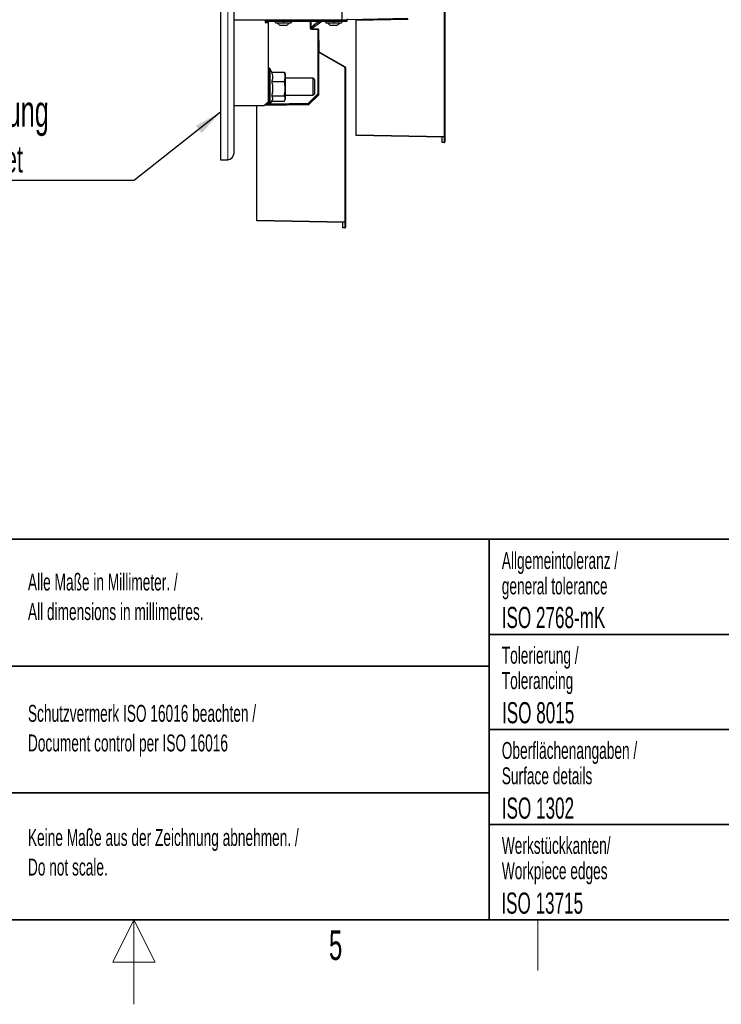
# Model space of a CAD drawing. Header units: millimetres. Extents: x 5 to 418, y 2 to 292.
# Tile 56 of 74: x 203 to 286, y 2 to 118. Entities that reach past the tile are written whole.
import ezdxf

# ---------------------------------------------------------------- set-up
doc = ezdxf.new("R2010")
doc.units = ezdxf.units.MM
doc.layers.add('SLD-0', color=7, linetype='Continuous')
doc.styles.add('SLDTEXTSTYLE0', font='TXT', dxfattribs={"width": 0.605})
doc.dimstyles.new('SLDDIMSTYLE3', dxfattribs={"dimtxt": 0.18, "dimasz": 3.302, "dimexe": 0, "dimexo": 0.0625, "dimgap": 0, "dimtad": 0, "dimtih": 1, "dimtoh": 1, "dimdec": 0, "dimrnd": 1e-09, "dimzin": 0, "dimdsep": 46, "dimtxsty": 'Standard', "dimsah": 1, "dimcen": 0.09, "dimadec": 0, "dimazin": 0, "dimtfac": 3.302, "dimtdec": 0, "dimtofl": 0, "dimtmove": 0, "dimatfit": 3, "dimfxl": 1, "dimfrac": 2, "dimtolj": 1, "dimtzin": 0, "dimarcsym": 0})

# ---------------------------------------------------------------- blocks, each defined once
blk = doc.blocks.new('SW_NOTE_0')
at = {"layer": 'SLD-0', "color": 0}
blk.add_line((-21.51, 0), (0, 0), dxfattribs=at)
at = {"layer": 'SLD-0', "color": 0, "attachment_point": 1, "style": 'SLDTEXTSTYLE0'}
for s, insert, char_height in [('Dichtung', (-21.97, 10.03), 3.704), ('gasket', (-20.78, 4.1), 3.175)]:
    blk.add_mtext(s, dxfattribs=dict(at, insert=insert, char_height=char_height))

msp = doc.modelspace()

# ---------------------------------------------------------------- linework, layer by layer
at = {"color": 7, "linetype": 'Continuous', "lineweight": 25}
for p, q in [((227.2521, 247.7002), (227.2521, 101.8669)), ((228.8354, 102.7002), (228.8354, 130.3459)), ((241.5854, 128.4752), (241.5854, 118.4252)), ((253.7688, 122.8518), (253.7688, 104.6297)), ((228.8354, 118.4336), (232.5021, 118.4336)), ((228.8354, 118.4252), (241.5854, 118.4252)), ((232.5021, 118.4336), (232.5021, 118.1002)), ((232.5021, 118.1002), (232.9188, 118.1002)), ((232.5854, 118.2336), (232.5854, 118.4252)), ((232.9188, 118.2336), (232.5854, 118.2336)), ((241.5021, 118.2336), (232.9188, 118.2336)), ((232.9188, 108.7669), (232.9188, 118.1002)), ((233.7688, 118.0669), (235.5688, 118.0669)), ((234.2573, 117.7752), (235.0785, 117.7752)), ((235.0785, 117.7752), (235.0803, 117.7752)), ((237.9188, 118.2336), (237.9188, 117.4397)), ((238.016, 117.5827), (238.2857, 117.7787)), ((238.4033, 117.6169), (238.1336, 117.4209)), ((238.9118, 118.2336), (238.2857, 117.7787)), ((239.2083, 118.2017), (238.4033, 117.6169)), ((239.7271, 118.0669), (241.5271, 118.0669)), ((240.2158, 117.7752), (241.0384, 117.7752)), ((241.5021, 118.4336), (242.1688, 118.4336)), ((242.1688, 118.2336), (241.5021, 118.2336)), ((242.1688, 118.4336), (242.1688, 118.2336)), ((249.3851, 118.5581), (242.2521, 118.4336)), ((242.2521, 118.4336), (242.2521, 118.5169)), ((243.2688, 118.3735), (249.4384, 118.4812)), ((243.2688, 104.8116), (243.2688, 118.3735)), ((238.0006, 117.3564), (238.7536, 117.3432)), ((238.1336, 117.4209), (238.016, 117.5827)), ((238.8354, 117.2599), (238.8354, 109.6765)), ((238.8521, 115.9782), (238.8521, 114.6449)), ((238.8521, 114.6449), (241.9771, 112.8406)), ((238.8521, 114.5495), (238.8521, 114.6449)), ((238.8521, 109.5615), (238.8521, 114.5495)), ((233.0323, 112.6836), (233.0021, 112.6836)), ((233.3454, 112.1261), (233.1079, 112.6355)), ((233.2881, 112.2277), (234.7926, 112.2277)), ((234.7926, 112.2277), (234.8287, 112.1238)), ((234.9188, 111.9336), (234.8407, 112.1287)), ((234.9188, 109.6256), (234.9188, 111.9336)), ((242.0188, 112.7685), (242.0188, 94.5464)), ((233.2881, 111.1379), (234.7926, 111.1379)), ((238.1688, 111.5169), (234.9188, 111.5169)), ((238.3354, 111.3502), (238.1688, 111.5169)), ((238.1688, 111.5169), (238.1688, 111.0169)), ((238.1688, 111.0169), (238.1688, 109.5169)), ((238.3354, 111.3502), (238.3354, 110.9336)), ((238.3354, 110.9336), (238.3354, 109.6836)), ((234.9188, 109.1002), (234.9188, 109.6256)), ((234.9188, 109.5169), (238.1688, 109.5169)), ((237.6884, 108.3978), (238.8521, 109.5615)), ((238.811, 109.6176), (237.6926, 108.4991)), ((238.1688, 109.5169), (238.3354, 109.6836)), ((238.8224, 109.6317), (238.8521, 109.6312)), ((238.8521, 110.4919), (238.8354, 110.4916)), ((238.8354, 110.0169), (238.8521, 110.0169)), ((232.4188, 108.2669), (232.9188, 108.7669)), ((232.4584, 108.3065), (237.6884, 108.3978)), ((232.9295, 108.3926), (232.5376, 108.3858)), ((232.9188, 108.4336), (232.9188, 108.7669)), ((233.0021, 108.3502), (233.0323, 108.3502)), ((237.6351, 108.4747), (233.1066, 108.3957)), ((233.1079, 108.3984), (233.3454, 108.9077)), ((233.2881, 109.4272), (234.7926, 109.4272)), ((233.298, 108.8061), (234.7926, 108.8061)), ((234.8407, 108.9051), (234.9188, 109.1002)), ((237.5188, 108.3949), (237.5188, 108.4727)), ((237.6854, 108.4928), (237.6854, 108.3978)), ((228.8354, 108.2669), (232.4188, 108.2669)), ((231.5188, 94.7282), (231.5188, 108.2669)), ((243.2688, 104.7282), (243.2688, 104.8116)), ((253.684, 104.5464), (243.2688, 104.7282)), ((253.4354, 103.9251), (253.4354, 104.5507)), ((253.4354, 103.9007), (253.4354, 103.9251)), ((253.684, 103.8963), (253.4354, 103.9007)), ((253.7688, 104.6297), (253.7688, 103.9797)), ((227.2521, 101.8669), (228.0021, 101.8669)), ((228.0021, 101.8669), (228.0854, 101.8711)), ((228.0354, 101.8669), (228.0021, 101.8669)), ((231.5188, 94.6449), (231.5188, 94.7282)), ((241.934, 94.4631), (231.5188, 94.6449)), ((241.6854, 93.8418), (241.6854, 94.4674)), ((242.0188, 94.5464), (242.0188, 93.8963)), ((241.6854, 93.8174), (241.6854, 93.8418)), ((241.934, 93.813), (241.6854, 93.8174))]:
    msp.add_line(p, q, dxfattribs=at)
at = {"color": 7, "linetype": 'Continuous', "lineweight": 18}
for p, q in [((228.0854, 101.8711), (228.0854, 247.6961)), ((253.6869, 104.6297), (253.6869, 122.8518)), ((232.9188, 118.4252), (232.9188, 118.2336)), ((237.8354, 117.4397), (237.8354, 118.2336)), ((238.2857, 117.7787), (238.4033, 117.6169)), ((239.2083, 118.2017), (239.1852, 118.2336)), ((241.5021, 118.2336), (241.5021, 118.4252)), ((237.8354, 117.4397), (237.9188, 117.4397)), ((237.9992, 117.273), (238.0006, 117.3564)), ((238.7521, 117.2599), (237.9992, 117.273)), ((238.7521, 117.2599), (238.7536, 117.3432)), ((238.7521, 109.6765), (238.7521, 117.2599)), ((238.8354, 117.2599), (238.7521, 117.2599)), ((241.9369, 112.7685), (238.8521, 114.5495)), ((233.0021, 112.6836), (233.0021, 108.3502)), ((233.0323, 108.3502), (233.0323, 112.6836)), ((233.1079, 112.6355), (233.1079, 108.3984)), ((241.9369, 94.5464), (241.9369, 112.7685)), ((242.0188, 112.7685), (241.9369, 112.7685)), ((237.6336, 108.5581), (238.7521, 109.6765)), ((238.7521, 109.6765), (238.811, 109.6176)), ((238.8354, 109.6765), (238.7521, 109.6765)), ((232.6225, 108.4706), (232.9188, 108.4758)), ((233.1458, 108.4797), (237.6336, 108.5581)), ((237.6336, 108.5581), (237.6351, 108.4747)), ((237.6336, 108.5581), (237.6926, 108.4991)), ((243.2688, 104.8116), (253.6869, 104.6297)), ((253.4354, 103.9251), (253.684, 103.9208)), ((253.684, 103.9208), (253.684, 104.5464)), ((253.6869, 104.6297), (253.7688, 104.6297)), ((231.5188, 94.7282), (241.9369, 94.5464)), ((241.934, 93.8374), (241.934, 94.4631)), ((241.9369, 94.5464), (242.0188, 94.5464)), ((241.6854, 93.8418), (241.934, 93.8374))]:
    msp.add_line(p, q, dxfattribs=at)
at = {"color": 7, "linetype": 'Continuous', "lineweight": 25}
for centre, radius, start, end in [((233.7688, 118.1502), 0.0833, 90, 270), ((235.5688, 118.1502), 0.0833, 270, 90), ((239.3063, 118.0669), 0.1667, 90, 126), ((239.7271, 118.1502), 0.0833, 90, 270), ((241.5271, 118.1502), 0.0833, 270, 90), ((238.0021, 117.4397), 0.0833, 180, 269), ((238.7521, 117.2599), 0.0833, 0, 89), ((238.5188, 115.9782), 0.3333, 0, 18.194872), ((233.0021, 112.6002), 0.0833, 90, 180), ((233.0323, 112.6002), 0.0833, 25, 90), ((241.9354, 112.7685), 0.0833, 0, 60), ((238.7521, 109.6765), 0.0833, 315, 0), ((233.0021, 108.4336), 0.0833, 180, 270), ((233.0323, 108.4336), 0.0833, 270, 335), ((237.6336, 108.5581), 0.0833, 271, 315), ((253.6854, 104.6297), 0.0833, 269, 0), ((253.6854, 103.9797), 0.0833, 269, 0), ((228.0021, 102.7002), 0.8333, 275.73917, 0), ((241.9354, 94.5464), 0.0833, 269, 0), ((241.9354, 93.8963), 0.0833, 269, 0)]:
    msp.add_arc(centre, radius, start, end, dxfattribs=at)
at = {"color": 7, "linetype": 'Continuous', "lineweight": 18}
for centre, radius, start, end in [((238.0021, 117.4397), 0.1667, 180, 269), ((240.7666, 113.4678), 1.3633, 329.13722, 332.609854), ((254.1821, 103.9086), 0.4983, 178.596895, 181.403105), ((252.4912, 104.6298), 1.1957, 356.002642, 359.998576), ((253.6954, 103.9947), 0.0749, 261.205432, 348.38327), ((240.7412, 94.5464), 1.1957, 356.002642, 359.998576), ((242.4321, 93.8252), 0.4983, 178.596895, 181.403105), ((241.9454, 93.9114), 0.0749, 261.205432, 348.38327)]:
    msp.add_arc(centre, radius, start, end, dxfattribs=at)
at = {"color": 7, "linetype": 'Continuous', "lineweight": 25}
for points, knots in [([(233.9372, 118.0669), (233.9822, 118.0091), (234.0722, 117.8935), (234.1956, 117.8147), (234.2573, 117.7752)], [0, 0, 0, 0, 0.5, 1, 1, 1, 1]), ([(234.7778, 118.0954), (234.7762, 118.0915), (234.773, 118.0837), (234.7586, 118.0745), (234.738, 118.0684), (234.7124, 118.0662), (234.6856, 118.0684), (234.6617, 118.0745), (234.6429, 118.0837), (234.6362, 118.0915), (234.6328, 118.0954)], [0, 0, 0, 0, 0.12522174, 0.24948305, 0.37432565, 0.49906277, 0.6238964, 0.74938803, 0.87444058, 1, 1, 1, 1]), ([(235.0803, 117.7752), (235.1419, 117.8147), (235.2653, 117.8935), (235.3553, 118.0091), (235.4003, 118.0669)], [0, 0, 0, 0, 0.5, 1, 1, 1, 1]), ([(239.8967, 118.0669), (239.9417, 118.0091), (240.0315, 117.8935), (240.1547, 117.8147), (240.2163, 117.7752)], [0, 0, 0, 0, 0.5, 1, 1, 1, 1]), ([(240.7242, 118.0954), (240.7223, 118.0915), (240.7185, 118.0837), (240.7034, 118.0745), (240.6821, 118.0684), (240.6562, 118.0662), (240.6295, 118.0684), (240.6061, 118.0745), (240.5879, 118.0837), (240.5818, 118.0915), (240.5787, 118.0954)], [0, 0, 0, 0, 0.12522174, 0.24948305, 0.37432565, 0.49906277, 0.6238964, 0.74938803, 0.87444058, 1, 1, 1, 1]), ([(233.2881, 112.2277), (233.3135, 112.1524), (233.3792, 111.9577), (233.4131, 111.6317), (233.36, 111.3424), (233.3025, 111.1787), (233.2881, 111.1379)], [0, 0, 0, 0, 0.20973456, 0.54275704, 0.88600789, 1, 1, 1, 1]), ([(234.7926, 111.1379), (234.8064, 111.1839), (234.8617, 111.3684), (234.9062, 111.7019), (234.8557, 112.0209), (234.8024, 112.1955), (234.7926, 112.2277)], [0, 0, 0, 0, 0.12803606, 0.51359861, 0.91031839, 1, 1, 1, 1]), ([(233.2881, 111.1379), (233.3287, 110.9343), (233.4112, 110.521), (233.3949, 109.9398), (233.3197, 109.579), (233.2881, 109.4272)], [0, 0, 0, 0, 0.35991924, 0.73073772, 1, 1, 1, 1]), ([(234.7926, 109.4272), (234.832, 109.6648), (234.9119, 110.1475), (234.8703, 110.7255), (234.8085, 111.0534), (234.7926, 111.1379)], [0, 0, 0, 0, 0.41855574, 0.85016189, 1, 1, 1, 1]), ([(233.2881, 109.4272), (233.328, 109.3533), (233.4091, 109.2033), (233.4036, 109.0274), (233.3515, 108.9307), (233.3403, 108.9101)], [0, 0, 0, 0, 0.432907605, 0.878924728, 1, 1, 1, 1]), ([(234.7926, 108.8061), (234.832, 108.8924), (234.9119, 109.0676), (234.8703, 109.2774), (234.8085, 109.3965), (234.7926, 109.4272)], [0, 0, 0, 0, 0.41855574, 0.85016189, 1, 1, 1, 1])]:
    msp.add_open_spline(points, degree=3, knots=knots, dxfattribs=at)
at = {"color": 7, "linetype": 'Continuous', "lineweight": 18}
msp.add_open_spline([(235.3972, 118.0669), (235.3524, 118.0091), (235.2628, 117.8935), (235.1399, 117.8147), (235.0785, 117.7752)], degree=3, dxfattribs=at)
at = {"color": 7, "linetype": 'Continuous', "lineweight": 25}
for points in [[(239.8959, 118.0669), (239.9409, 118.0091), (240.0309, 117.8935), (240.1542, 117.8147), (240.2158, 117.7752)], [(241.3583, 118.0669), (241.3133, 118.0091), (241.2233, 117.8935), (241.1, 117.8147), (241.0384, 117.7752)]]:
    msp.add_open_spline(points, degree=3, dxfattribs=at)
at = {"layer": 'SLD-0', "lineweight": 35}
for p, q in [((135, 57), (408, 57)), ((259, 57), (259, 12)), ((259, 45.75), (288, 45.75)), ((202.5, 42), (259, 42)), ((259, 34.5), (288, 34.5)), ((202.5, 27), (259, 27)), ((259, 23.25), (288, 23.25)), ((26, 12), (408, 12)), ((135, 12), (408, 12))]:
    msp.add_line(p, q, dxfattribs=at)
at = {"layer": 'SLD-0', "color": 7, "linetype": 'Continuous', "lineweight": 18}
for p, q in [((217, 12), (214.5, 7)), ((217, 2), (217, 12)), ((219.5, 7), (217, 12)), ((214.5, 7), (219.5, 7))]:
    msp.add_line(p, q, dxfattribs=at)
at = {"layer": 'SLD-0', "lineweight": 18}
msp.add_line((264.75, 6), (264.75, 12), dxfattribs=at)

# ---------------------------------------------------------------- block references
at = {"layer": 'SLD-0', "color": 7}
msp.add_blockref('SW_NOTE_0', (217.0806, 99.4453), dxfattribs=at)

# ---------------------------------------------------------------- texts
at = {"layer": 'SLD-0', "style": 'SLDTEXTSTYLE0'}
for s, insert, char_height, attachment_point in [('Allgemeintoleranz /', (260.5044, 55.4784), 2, 1), ('Alle Maße in Millimeter. /', (204.464, 52.9388), 2, 1), ('general tolerance', (260.5044, 52.4784), 2, 1), ('All dimensions in millimetres.', (204.464, 49.4388), 2, 1), ('ISO 2768-mK', (260.4941, 48.9932), 2.5, 1), ('Tolerierung /', (260.5023, 44.2785), 2, 1), ('Tolerancing', (260.5023, 41.2785), 2, 1), ('Schutzvermerk ISO 16016 beachten /', (204.464, 37.4058), 2, 1), ('ISO 8015', (260.5278, 37.733), 2.5, 1), ('Document control per ISO 16016', (204.464, 33.9058), 2, 1), ('Oberflächenangaben /', (260.5028, 33.0232), 2, 1), ('Surface details', (260.5028, 30.0232), 2, 1), ('ISO 1302', (260.5038, 26.453), 2.5, 1), ('Keine Maße aus der Zeichnung abnehmen. /', (204.464, 22.729), 2, 1), ('Werkstückkanten/', (260.5091, 21.7906), 2, 1), ('Do not scale.', (204.464, 19.229), 2, 1), ('Workpiece edges', (260.5091, 18.7906), 2, 1), ('ISO 13715', (260.4473, 15.216), 2.5, 1), ('5', (240.8527, 10.743), 3.5, 2)]:
    msp.add_mtext(s, dxfattribs=dict(at, insert=insert, char_height=char_height, attachment_point=attachment_point))

# ---------------------------------------------------------------- leaders
at = {"layer": 'SLD-0', "color": 7}
msp.add_leader([(227.2521, 107.5083), (217.0806, 99.4453)], dimstyle='SLDDIMSTYLE3', dxfattribs=at)

doc.saveas('drawing.dxf')
